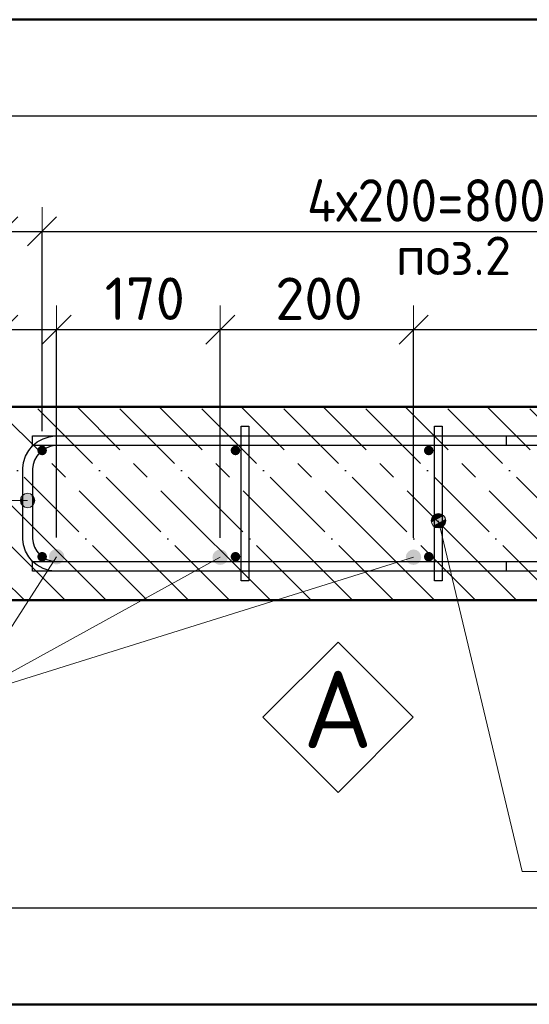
# Model space of a CAD drawing. Header units: millimetres. Extents: x -30645 to 44626, y 46540 to 77351.
# Tile 21 of 84: x -24187 to -23660, y 49881 to 50901. Entities that reach past the tile are written whole.
import ezdxf

# ---------------------------------------------------------------- set-up
doc = ezdxf.new("R2010")
doc.units = ezdxf.units.MM
doc.header["$PDMODE"] = 65
doc.linetypes.add('______11', pattern=[100, 80, -10, 0, -10])
doc.linetypes.add('______5', pattern=[220, 160, -20, 20, -20])
for name, color, linetype, lineweight in [('Standard', 7, 'Continuous', 25), ('Арм.стержн. Арматура края', 96, 'Continuous', 35), ('Арм.стержн. вертикальными 1', 22, 'Continuous', 35), ('Арм.стержн.горизонт. 1', 180, 'Continuous', 35), ('Размерная линия_ общее', 7, 'Continuous', 13)]:
    doc.layers.add(name, color=color, linetype=linetype, lineweight=lineweight)
doc.layers.add('Арм.стержн. вертикальными 2', color=7, linetype='Continuous', lineweight=35, true_color=0x006e00)
doc.layers.add('Арм.стержн.Стяжки', color=7, linetype='Continuous', lineweight=35, true_color=0x501e0f)
doc.styles.add('ISOCPEUR', font='ISOCPEUR')
doc.dimstyles.new('DIMSTYLE_3', dxfattribs={"dimtxt": 44, "dimasz": 50, "dimexe": 0, "dimexo": 0, "dimgap": 22, "dimtad": 2, "dimdec": 0, "dimrnd": 5, "dimzin": 12, "dimdsep": 46, "dimtxsty": 'ISOCPEUR', "dimblk1": 'ALL_ML_STRICH', "dimblk2": 'ALL_ML_STRICH', "dimsah": 1, "dimcen": 0, "dimclrd": 7, "dimclre": 256, "dimclrt": 7, "dimadec": 0, "dimazin": 0, "dimtfac": 1, "dimtdec": 0, "dimtix": 1, "dimtmove": 2, "dimatfit": 3, "dimfxl": 0, "dimtzin": 0, "dimlwd": 0, "dimlwe": -3, "dimarcsym": 0})
doc.dimstyles.new('DIMSTYLE_8', dxfattribs={"dimtxt": 44, "dimasz": 50, "dimexe": 0, "dimexo": 0, "dimgap": 22, "dimtad": 2, "dimdec": 0, "dimrnd": 5, "dimzin": 12, "dimdsep": 46, "dimtxsty": 'ISOCPEUR', "dimblk1": 'ALL_ML_STRICH', "dimblk2": 'ALL_ML_STRICH', "dimsah": 1, "dimcen": 0, "dimclrd": 7, "dimclre": 256, "dimclrt": 7, "dimadec": 0, "dimazin": 0, "dimtfac": 1, "dimtdec": 0, "dimtix": 1, "dimtmove": 2, "dimatfit": 3, "dimfxl": 0, "dimtvp": 1.2, "dimtzin": 0, "dimlwd": 0, "dimlwe": -3, "dimarcsym": 0})

# ---------------------------------------------------------------- blocks, each defined once
blk = doc.blocks.new('ALL_ML_STRICH')
at = {"color": 0, "linetype": 'ByBlock', "lineweight": -2}
for p, q in [((0, -0.5), (0, 0.5)), ((-0.3, -0.3), (0.3, 0.3)), ((-1, 0), (0.5, 0))]:
    blk.add_line(p, q, dxfattribs=at)
blk = doc.blocks.new('*D174')
at = {"layer": 'DEFPOINTS', "color": 7, "linetype": 'Continuous', "lineweight": 13, "transparency": 33554687}
for p in [(-24203.5, 50681.5), (-24203.5, 50499.7), (-24163.5, 50454.7)]:
    blk.add_point(p, dxfattribs=at)
at = {"layer": 'Размерная линия_ общее', "color": 253, "linetype": 'Continuous', "lineweight": -2, "true_color": 0xa0a0a0, "transparency": 33554687}
for p, q in [((-24203.5, 50519.7), (-24203.5, 50681.5)), ((-24163.5, 50474.7), (-24163.5, 50681.5))]:
    blk.add_line(p, q, dxfattribs=at)
at = {"layer": 'Размерная линия_ общее', "color": 7, "linetype": 'Continuous', "lineweight": -2, "transparency": 33554687}
blk.add_line((-24203.5, 50681.5), (-24163.5, 50681.5), dxfattribs=at)
at = {"layer": 'Размерная линия_ общее', "color": 7, "linetype": 'Continuous', "lineweight": 13, "transparency": 33554687, "xscale": 50, "yscale": 50, "zscale": 50, "rotation": 180}
blk.add_blockref('ALL_ML_STRICH', (-24203.5, 50681.5), dxfattribs=at)
at = {"layer": 'Размерная линия_ общее', "color": 7, "linetype": 'Continuous', "lineweight": 13, "transparency": 33554687, "xscale": 50, "yscale": 50, "zscale": 50}
blk.add_blockref('ALL_ML_STRICH', (-24163.5, 50681.5), dxfattribs=at)
at = {"layer": 'Размерная линия_ общее', "color": 7, "linetype": 'Continuous', "lineweight": 13, "transparency": 33554687, "insert": (-24245.5, 50713.2), "char_height": 44, "width": 88, "attachment_point": 5, "style": 'ISOCPEUR'}
blk.add_mtext('\\A1;{40}', dxfattribs=at)
blk = doc.blocks.new('*D175')
at = {"layer": 'DEFPOINTS', "color": 7, "linetype": 'Continuous', "lineweight": 13, "transparency": 33554687}
for p in [(-24163.5, 50681.5), (-24163.5, 50454.7), (-23363.5, 50454.7)]:
    blk.add_point(p, dxfattribs=at)
at = {"layer": 'Размерная линия_ общее', "color": 253, "linetype": 'Continuous', "lineweight": -2, "true_color": 0xa0a0a0, "transparency": 33554687}
for p, q in [((-24163.5, 50474.7), (-24163.5, 50681.5)), ((-23363.5, 50474.7), (-23363.5, 50681.5))]:
    blk.add_line(p, q, dxfattribs=at)
at = {"layer": 'Размерная линия_ общее', "color": 7, "linetype": 'Continuous', "lineweight": -2, "transparency": 33554687}
blk.add_line((-24163.5, 50681.5), (-23363.5, 50681.5), dxfattribs=at)
at = {"layer": 'Размерная линия_ общее', "color": 7, "linetype": 'Continuous', "lineweight": 13, "transparency": 33554687, "xscale": 50, "yscale": 50, "zscale": 50, "rotation": 180}
blk.add_blockref('ALL_ML_STRICH', (-24163.5, 50681.5), dxfattribs=at)
at = {"layer": 'Размерная линия_ общее', "color": 7, "linetype": 'Continuous', "lineweight": 13, "transparency": 33554687, "xscale": 50, "yscale": 50, "zscale": 50}
blk.add_blockref('ALL_ML_STRICH', (-23363.5, 50681.5), dxfattribs=at)
at = {"layer": 'Размерная линия_ общее', "color": 7, "linetype": 'Continuous', "lineweight": 13, "transparency": 33554687, "insert": (-23889.5, 50735.5), "char_height": 44, "width": 2.2, "attachment_point": 1, "line_spacing_factor": 0.60241, "style": 'ISOCPEUR'}
blk.add_mtext('\\W0.91;4х200=800', dxfattribs=at)
blk = doc.blocks.new('*D179')
at = {"layer": 'DEFPOINTS', "color": 7, "linetype": 'Continuous', "lineweight": 13, "transparency": 33554687}
for p in [(-24203.5, 50579.8), (-24203.5, 50499.7), (-24148.5, 50344.7)]:
    blk.add_point(p, dxfattribs=at)
at = {"layer": 'Размерная линия_ общее', "color": 253, "linetype": 'Continuous', "lineweight": -2, "true_color": 0xa0a0a0, "transparency": 33554687}
for p, q in [((-24203.5, 50519.7), (-24203.5, 50579.8)), ((-24148.5, 50364.7), (-24148.5, 50579.8))]:
    blk.add_line(p, q, dxfattribs=at)
at = {"layer": 'Размерная линия_ общее', "color": 7, "linetype": 'Continuous', "lineweight": -2, "transparency": 33554687}
blk.add_line((-24203.5, 50579.8), (-24148.5, 50579.8), dxfattribs=at)
at = {"layer": 'Размерная линия_ общее', "color": 7, "linetype": 'Continuous', "lineweight": 13, "transparency": 33554687, "xscale": 50, "yscale": 50, "zscale": 50, "rotation": 180}
blk.add_blockref('ALL_ML_STRICH', (-24203.5, 50579.8), dxfattribs=at)
at = {"layer": 'Размерная линия_ общее', "color": 7, "linetype": 'Continuous', "lineweight": 13, "transparency": 33554687, "xscale": 50, "yscale": 50, "zscale": 50}
blk.add_blockref('ALL_ML_STRICH', (-24148.5, 50579.8), dxfattribs=at)
at = {"layer": 'Размерная линия_ общее', "color": 7, "linetype": 'Continuous', "lineweight": 13, "transparency": 33554687, "insert": (-24247, 50612), "char_height": 44, "width": 88, "attachment_point": 5, "style": 'ISOCPEUR'}
blk.add_mtext('\\A1;{55}', dxfattribs=at)
blk = doc.blocks.new('*D180')
at = {"layer": 'DEFPOINTS', "color": 7, "linetype": 'Continuous', "lineweight": 13, "transparency": 33554687}
for p in [(-24148.5, 50579.8), (-24148.5, 50344.7), (-23979.3, 50344.2)]:
    blk.add_point(p, dxfattribs=at)
at = {"layer": 'Размерная линия_ общее', "color": 253, "linetype": 'Continuous', "lineweight": -2, "true_color": 0xa0a0a0, "transparency": 33554687}
for p, q in [((-24148.5, 50364.7), (-24148.5, 50579.8)), ((-23979.3, 50364.2), (-23979.3, 50579.8))]:
    blk.add_line(p, q, dxfattribs=at)
at = {"layer": 'Размерная линия_ общее', "color": 7, "linetype": 'Continuous', "lineweight": -2, "transparency": 33554687}
blk.add_line((-24148.5, 50579.8), (-23979.3, 50579.8), dxfattribs=at)
at = {"layer": 'Размерная линия_ общее', "color": 7, "linetype": 'Continuous', "lineweight": 13, "transparency": 33554687, "xscale": 50, "yscale": 50, "zscale": 50, "rotation": 180}
blk.add_blockref('ALL_ML_STRICH', (-24148.5, 50579.8), dxfattribs=at)
at = {"layer": 'Размерная линия_ общее', "color": 7, "linetype": 'Continuous', "lineweight": 13, "transparency": 33554687, "xscale": 50, "yscale": 50, "zscale": 50}
blk.add_blockref('ALL_ML_STRICH', (-23979.3, 50579.8), dxfattribs=at)
at = {"layer": 'Размерная линия_ общее', "color": 7, "linetype": 'Continuous', "lineweight": 13, "transparency": 33554687, "insert": (-24057.3, 50611.8), "char_height": 44, "width": 132, "attachment_point": 5, "style": 'ISOCPEUR'}
blk.add_mtext('\\A1;{170}', dxfattribs=at)
blk = doc.blocks.new('*D181')
at = {"layer": 'DEFPOINTS', "color": 7, "linetype": 'Continuous', "lineweight": 13, "transparency": 33554687}
for p in [(-23979.3, 50579.8), (-23979.3, 50344.2), (-23779.3, 50344.2)]:
    blk.add_point(p, dxfattribs=at)
at = {"layer": 'Размерная линия_ общее', "color": 253, "linetype": 'Continuous', "lineweight": -2, "true_color": 0xa0a0a0, "transparency": 33554687}
for p, q in [((-23979.3, 50364.2), (-23979.3, 50579.8)), ((-23779.3, 50364.2), (-23779.3, 50579.8))]:
    blk.add_line(p, q, dxfattribs=at)
at = {"layer": 'Размерная линия_ общее', "color": 7, "linetype": 'Continuous', "lineweight": -2, "transparency": 33554687}
blk.add_line((-23979.3, 50579.8), (-23779.3, 50579.8), dxfattribs=at)
at = {"layer": 'Размерная линия_ общее', "color": 7, "linetype": 'Continuous', "lineweight": 13, "transparency": 33554687, "xscale": 50, "yscale": 50, "zscale": 50, "rotation": 180}
blk.add_blockref('ALL_ML_STRICH', (-23979.3, 50579.8), dxfattribs=at)
at = {"layer": 'Размерная линия_ общее', "color": 7, "linetype": 'Continuous', "lineweight": 13, "transparency": 33554687, "xscale": 50, "yscale": 50, "zscale": 50}
blk.add_blockref('ALL_ML_STRICH', (-23779.3, 50579.8), dxfattribs=at)
at = {"layer": 'Размерная линия_ общее', "color": 7, "linetype": 'Continuous', "lineweight": 13, "transparency": 33554687, "insert": (-23877.1, 50611.8), "char_height": 44, "width": 132, "attachment_point": 5, "style": 'ISOCPEUR'}
blk.add_mtext('\\A1;{200}', dxfattribs=at)
blk = doc.blocks.new('*D182')
at = {"layer": 'DEFPOINTS', "color": 7, "linetype": 'Continuous', "lineweight": 13, "transparency": 33554687}
for p in [(-23779.3, 50579.8), (-23779.3, 50344.2), (-22827.8, 50344.2)]:
    blk.add_point(p, dxfattribs=at)
at = {"layer": 'Размерная линия_ общее', "color": 253, "linetype": 'Continuous', "lineweight": -2, "true_color": 0xa0a0a0, "transparency": 33554687}
for p, q in [((-23779.3, 50364.2), (-23779.3, 50579.8)), ((-22827.8, 50364.2), (-22827.8, 50579.8))]:
    blk.add_line(p, q, dxfattribs=at)
at = {"layer": 'Размерная линия_ общее', "color": 7, "linetype": 'Continuous', "lineweight": -2, "transparency": 33554687}
blk.add_line((-23779.3, 50579.8), (-22827.8, 50579.8), dxfattribs=at)
at = {"layer": 'Размерная линия_ общее', "color": 7, "linetype": 'Continuous', "lineweight": 13, "transparency": 33554687, "xscale": 50, "yscale": 50, "zscale": 50, "rotation": 180}
blk.add_blockref('ALL_ML_STRICH', (-23779.3, 50579.8), dxfattribs=at)
at = {"layer": 'Размерная линия_ общее', "color": 7, "linetype": 'Continuous', "lineweight": 13, "transparency": 33554687, "xscale": 50, "yscale": 50, "zscale": 50}
blk.add_blockref('ALL_ML_STRICH', (-22827.8, 50579.8), dxfattribs=at)
at = {"layer": 'Размерная линия_ общее', "color": 7, "linetype": 'Continuous', "lineweight": 13, "transparency": 33554687, "insert": (-23301.3, 50611.8), "char_height": 44, "width": 132, "attachment_point": 5, "style": 'ISOCPEUR'}
blk.add_mtext('\\A1;{950}', dxfattribs=at)
blk = doc.blocks.new('СЛОЖНЫЙ_ОБЪЕКТ_0')
at = {"layer": 'Standard', "color": 7, "linetype": 'Continuous', "lineweight": 13, "transparency": 33554687}
blk.add_lwpolyline([(-23857.3, 50256.3), (-23779.6, 50178.5), (-23857.3, 50100.7), (-23935.1, 50178.5), (-23857.3, 50256.3)], close=True, dxfattribs=at)
at = {"layer": 'Standard', "color": 7, "linetype": 'Continuous', "lineweight": 13, "transparency": 33554687, "insert": (-23893.6, 50186.6), "char_height": 80, "width": 104.727, "attachment_point": 4, "style": 'ISOCPEUR'}
blk.add_mtext('\\A1;{\\fISOCPEUR|i0|b0;\\H80.000000;\\W1.000000;\\C7;А}\\P', dxfattribs=at)

msp = doc.modelspace()

# ---------------------------------------------------------------- hatches: boundary and pattern name
at = {"layer": 'Арм.стержн. Арматура края', "linetype": 'Continuous', "lineweight": 13, "transparency": 33554687}
for points in [[(-24185, 50399.2), (-24185, 50406.7), (-24186, 50402.9)], [(-24185, 50406.7), (-24182.3, 50396.5), (-24182.3, 50409.4)], [(-24185, 50406.7), (-24185, 50399.2), (-24182.3, 50396.5)], [(-24182.3, 50409.4), (-24178.5, 50395.4), (-24178.5, 50410.4)], [(-24182.3, 50409.4), (-24182.3, 50396.5), (-24178.5, 50395.4)], [(-24178.5, 50410.4), (-24178.5, 50395.4), (-24174.8, 50396.5)], [(-24178.5, 50410.4), (-24174.8, 50396.5), (-24174.8, 50409.4)], [(-24174.8, 50409.4), (-24174.8, 50396.5), (-24172.1, 50399.2)], [(-24174.8, 50409.4), (-24172.1, 50399.2), (-24172.1, 50406.7)], [(-24172.1, 50406.7), (-24172.1, 50399.2), (-24171, 50402.9)]]:
    msp.add_hatch(color=7, dxfattribs=at).paths.add_polyline_path(points)
at = {"layer": 'Арм.стержн. вертикальными 1', "linetype": 'Continuous', "lineweight": 50, "transparency": 33554687}
for points in [[(-24163.5, 50449.7), (-24161.6, 50450.1), (-24160, 50451.2), (-24158.9, 50452.8), (-24158.5, 50454.7), (-24158.9, 50456.6), (-24160, 50458.2), (-24161.6, 50459.3), (-24163.5, 50459.7), (-24165.4, 50459.3), (-24167, 50458.2), (-24168.1, 50456.6), (-24168.5, 50454.7), (-24168.1, 50452.8), (-24167, 50451.2), (-24165.4, 50450.1)], [(-23963.5, 50449.7), (-23961.6, 50450.1), (-23960, 50451.2), (-23958.9, 50452.8), (-23958.5, 50454.7), (-23958.9, 50456.6), (-23960, 50458.2), (-23961.6, 50459.3), (-23963.5, 50459.7), (-23965.4, 50459.3), (-23967, 50458.2), (-23968.1, 50456.6), (-23968.5, 50454.7), (-23968.1, 50452.8), (-23967, 50451.2), (-23965.4, 50450.1)], [(-23763.5, 50449.7), (-23761.6, 50450.1), (-23760, 50451.2), (-23758.9, 50452.8), (-23758.5, 50454.7), (-23758.9, 50456.6), (-23760, 50458.2), (-23761.6, 50459.3), (-23763.5, 50459.7), (-23765.4, 50459.3), (-23767, 50458.2), (-23768.1, 50456.6), (-23768.5, 50454.7), (-23768.1, 50452.8), (-23767, 50451.2), (-23765.4, 50450.1)], [(-24163.5, 50339.7), (-24161.6, 50340.1), (-24160, 50341.1), (-24158.9, 50342.8), (-24158.5, 50344.7), (-24158.9, 50346.6), (-24160, 50348.2), (-24161.6, 50349.3), (-24163.5, 50349.7), (-24165.4, 50349.3), (-24167, 50348.2), (-24168.1, 50346.6), (-24168.5, 50344.7), (-24168.1, 50342.8), (-24167, 50341.1), (-24165.4, 50340.1)], [(-23963.5, 50339.7), (-23961.6, 50340.1), (-23960, 50341.1), (-23958.9, 50342.8), (-23958.5, 50344.7), (-23958.9, 50346.6), (-23960, 50348.2), (-23961.6, 50349.3), (-23963.5, 50349.7), (-23965.4, 50349.3), (-23967, 50348.2), (-23968.1, 50346.6), (-23968.5, 50344.7), (-23968.1, 50342.8), (-23967, 50341.1), (-23965.4, 50340.1)], [(-23763.5, 50339.7), (-23761.6, 50340.1), (-23760, 50341.1), (-23758.9, 50342.8), (-23758.5, 50344.7), (-23758.9, 50346.6), (-23760, 50348.2), (-23761.6, 50349.3), (-23763.5, 50349.7), (-23765.4, 50349.3), (-23767, 50348.2), (-23768.1, 50346.6), (-23768.5, 50344.7), (-23768.1, 50342.8), (-23767, 50341.1), (-23765.4, 50340.1)]]:
    msp.add_hatch(color=4, dxfattribs=at).paths.add_polyline_path(points)
at = {"layer": 'Арм.стержн. вертикальными 2', "linetype": 'Continuous', "lineweight": 50, "transparency": 33554687}
for points in [[(-24148.5, 50336.7), (-24145.5, 50337.3), (-24142.9, 50339), (-24141.1, 50341.6), (-24140.5, 50344.7), (-24141.1, 50347.7), (-24142.9, 50350.3), (-24145.5, 50352.1), (-24148.5, 50352.7), (-24151.6, 50352.1), (-24154.2, 50350.3), (-24155.9, 50347.7), (-24156.5, 50344.7), (-24155.9, 50341.6), (-24154.2, 50339), (-24151.6, 50337.3)], [(-23979.3, 50336.2), (-23976.2, 50336.8), (-23973.6, 50338.5), (-23971.9, 50341.1), (-23971.3, 50344.2), (-23971.9, 50347.2), (-23973.6, 50349.8), (-23976.2, 50351.6), (-23979.3, 50352.2), (-23982.3, 50351.6), (-23984.9, 50349.8), (-23986.7, 50347.2), (-23987.3, 50344.2), (-23986.7, 50341.1), (-23984.9, 50338.5), (-23982.3, 50336.8)], [(-23779.3, 50336.2), (-23776.2, 50336.8), (-23773.6, 50338.5), (-23771.9, 50341.1), (-23771.3, 50344.2), (-23771.9, 50347.2), (-23773.6, 50349.8), (-23776.2, 50351.6), (-23779.3, 50352.2), (-23782.3, 50351.6), (-23784.9, 50349.8), (-23786.7, 50347.2), (-23787.3, 50344.2), (-23786.7, 50341.1), (-23784.9, 50338.5), (-23782.3, 50336.8)]]:
    msp.add_hatch(color=7, dxfattribs=at).paths.add_polyline_path(points)
at = {"layer": 'Арм.стержн.Стяжки', "linetype": 'Continuous', "lineweight": 13, "transparency": 33554687}
for points in [[(-23760.8, 50380.2), (-23746.2, 50383.7), (-23748.1, 50387.1)], [(-23760.8, 50380.2), (-23748.1, 50387.1), (-23760.7, 50384.1)], [(-23760.7, 50384.1), (-23748.1, 50387.1), (-23751.4, 50389.1)], [(-23760.7, 50384.1), (-23751.4, 50389.1), (-23758.7, 50387.4)], [(-23758.7, 50387.4), (-23751.4, 50389.1), (-23755.3, 50389.3)], [(-23758.9, 50376.8), (-23746.2, 50383.7), (-23760.8, 50380.2)], [(-23758.9, 50376.8), (-23746.4, 50379.8), (-23746.2, 50383.7)], [(-23755.7, 50374.8), (-23746.4, 50379.8), (-23758.9, 50376.8)], [(-23755.7, 50374.8), (-23748.4, 50376.6), (-23746.4, 50379.8)], [(-23748.4, 50376.6), (-23755.7, 50374.8), (-23751.8, 50374.7)]]:
    msp.add_hatch(color=7, dxfattribs=at).paths.add_polyline_path(points)

# ---------------------------------------------------------------- linework, layer by layer
at = {"color": 52, "linetype": 'Continuous', "lineweight": -3, "transparency": 33554687}
for p, q in [((-22147.6, 50800.6), (-24503.4, 50800.6)), ((-22147.6, 50800.6), (-24503.4, 50800.6)), ((-24503.4, 49981.4), (-22147.6, 49981.4)), ((-24503.4, 49981.4), (-22147.6, 49981.4))]:
    msp.add_line(p, q, dxfattribs=at)
at = {"layer": 'Standard', "color": 7, "linetype": 'Continuous', "lineweight": 50, "transparency": 33554687}
for p, q in [((-22403.5, 50499.7), (-24203.5, 50499.7)), ((-24203.5, 50299.7), (-22403.5, 50299.7))]:
    msp.add_line(p, q, dxfattribs=at)
at = {"layer": 'Standard', "color": 253, "linetype": '______11', "lineweight": -3, "true_color": 0xababab, "transparency": 33554687}
for p, q in [((-23969.8, 50299.7), (-24169.8, 50499.7)), ((-23885, 50299.7), (-24085, 50499.7)), ((-23800.1, 50299.7), (-24000.1, 50499.7)), ((-23715.3, 50299.7), (-23915.3, 50499.7)), ((-23630.4, 50299.7), (-23830.4, 50499.7)), ((-23545.5, 50299.7), (-23745.5, 50499.7)), ((-23460.7, 50299.7), (-23660.7, 50499.7)), ((-24054.7, 50299.7), (-24203.5, 50448.5)), ((-24139.5, 50299.7), (-24203.5, 50363.7))]:
    msp.add_line(p, q, dxfattribs=at)
at = {"layer": 'Standard', "color": 253, "linetype": '______5', "lineweight": -3, "true_color": 0xababab, "transparency": 33554687}
for p, q in [((-23927.4, 50299.7), (-24127.4, 50499.7)), ((-23842.5, 50299.7), (-24042.5, 50499.7)), ((-23757.7, 50299.7), (-23957.7, 50499.7)), ((-23672.8, 50299.7), (-23872.8, 50499.7)), ((-23588, 50299.7), (-23788, 50499.7)), ((-23503.1, 50299.7), (-23703.1, 50499.7)), ((-24012.2, 50299.7), (-24203.5, 50491)), ((-24097.1, 50299.7), (-24203.5, 50406.1)), ((-24181.9, 50299.7), (-24203.5, 50321.3))]:
    msp.add_line(p, q, dxfattribs=at)
at = {"layer": 'Standard', "color": 7, "linetype": 'Continuous', "lineweight": 50, "transparency": 33554687}
msp.add_lwpolyline([(-24603.4, 50900.6), (-24603.4, 49881.4), (-22047.6, 49881.4), (-22047.6, 50900.6), (-24603.4, 50900.6)], dxfattribs=at)
at = {"layer": 'Арм.стержн. Арматура края', "color": 7, "linetype": 'Continuous', "lineweight": 13, "transparency": 33554687}
for p, q in [((-24178.5, 50410.4), (-24178.5, 50410.4)), ((-24261.9, 50402.9), (-24178.5, 50402.9)), ((-24186, 50402.9), (-24186, 50402.9)), ((-24171, 50402.9), (-24171, 50402.9)), ((-24178.5, 50395.4), (-24178.5, 50395.4))]:
    msp.add_line(p, q, dxfattribs=at)
at = {"layer": 'Арм.стержн. Арматура края', "color": 4, "linetype": 'Continuous', "lineweight": 25, "transparency": 33554687}
msp.add_lwpolyline([(-23683.5, 50329.7), (-24150.2, 50329.7), (-24156.3, 50330.5), (-24162.6, 50332.6), (-24168.5, 50335.9), (-24173.3, 50339.9), (-24177.3, 50344.7), (-24180.6, 50350.6), (-24182.7, 50356.9), (-24183.5, 50363), (-24183.5, 50436.3), (-24182.7, 50442.4), (-24180.6, 50448.8), (-24177.3, 50454.6), (-24173.3, 50459.4), (-24168.5, 50463.5), (-24162.6, 50466.7), (-24156.3, 50468.8), (-24150.2, 50469.7), (-23683.5, 50469.7), (-23683.5, 50459.7), (-24149.5, 50459.7), (-24154, 50459.1), (-24158.6, 50457.5), (-24162.8, 50455.2), (-24166.2, 50452.3), (-24169, 50448.9), (-24171.4, 50444.7), (-24172.9, 50440.2), (-24173.5, 50435.6), (-24173.5, 50363.7), (-24172.9, 50359.2), (-24171.4, 50354.6), (-24169, 50350.4), (-24166.2, 50347), (-24162.8, 50344.2), (-24158.6, 50341.8), (-24154, 50340.3), (-24149.5, 50339.7), (-23683.5, 50339.7), (-23683.5, 50329.7)], dxfattribs=at)
msp.add_lwpolyline([(-23683.5, 50329.7), (-24150.2, 50329.7), (-24156.3, 50330.5), (-24162.6, 50332.6), (-24168.5, 50335.9), (-24173.3, 50339.9), (-24177.3, 50344.7), (-24180.6, 50350.6), (-24182.7, 50356.9), (-24183.5, 50363), (-24183.5, 50436.3), (-24182.7, 50442.4), (-24180.6, 50448.8), (-24177.3, 50454.6), (-24173.3, 50459.4), (-24168.5, 50463.5), (-24162.6, 50466.7), (-24156.3, 50468.8), (-24150.2, 50469.7), (-23683.5, 50469.7), (-23683.5, 50459.7), (-24149.5, 50459.7), (-24154, 50459.1), (-24158.6, 50457.5), (-24162.8, 50455.2), (-24166.2, 50452.3), (-24169, 50448.9), (-24171.4, 50444.7), (-24172.9, 50440.2), (-24173.5, 50435.6), (-24173.5, 50363.7), (-24172.9, 50359.2), (-24171.4, 50354.6), (-24169, 50350.4), (-24166.2, 50347), (-24162.8, 50344.2), (-24158.6, 50341.8), (-24154, 50340.3), (-24149.5, 50339.7), (-23683.5, 50339.7), (-23683.5, 50329.7)], dxfattribs=at)
msp.add_lwpolyline([(-23683.5, 50329.7), (-24150.2, 50329.7), (-24156.3, 50330.5), (-24162.6, 50332.6), (-24168.5, 50335.9), (-24173.3, 50339.9), (-24177.3, 50344.7), (-24180.6, 50350.6), (-24182.7, 50356.9), (-24183.5, 50363), (-24183.5, 50436.3), (-24182.7, 50442.4), (-24180.6, 50448.8), (-24177.3, 50454.6), (-24173.3, 50459.4), (-24168.5, 50463.5), (-24162.6, 50466.7), (-24156.3, 50468.8), (-24150.2, 50469.7), (-23683.5, 50469.7), (-23683.5, 50459.7), (-24149.5, 50459.7), (-24154, 50459.1), (-24158.6, 50457.5), (-24162.8, 50455.2), (-24166.2, 50452.3), (-24169, 50448.9), (-24171.4, 50444.7), (-24172.9, 50440.2), (-24173.5, 50435.6), (-24173.5, 50363.7), (-24172.9, 50359.2), (-24171.4, 50354.6), (-24169, 50350.4), (-24166.2, 50347), (-24162.8, 50344.2), (-24158.6, 50341.8), (-24154, 50340.3), (-24149.5, 50339.7), (-23683.5, 50339.7), (-23683.5, 50329.7)], dxfattribs=at)
msp.add_lwpolyline([(-23683.5, 50329.7), (-24150.2, 50329.7), (-24156.3, 50330.5), (-24162.6, 50332.6), (-24168.5, 50335.9), (-24173.3, 50339.9), (-24177.3, 50344.7), (-24180.6, 50350.6), (-24182.7, 50356.9), (-24183.5, 50363), (-24183.5, 50436.3), (-24182.7, 50442.4), (-24180.6, 50448.8), (-24177.3, 50454.6), (-24173.3, 50459.4), (-24168.5, 50463.5), (-24162.6, 50466.7), (-24156.3, 50468.8), (-24150.2, 50469.7), (-23683.5, 50469.7), (-23683.5, 50459.7), (-24149.5, 50459.7), (-24154, 50459.1), (-24158.6, 50457.5), (-24162.8, 50455.2), (-24166.2, 50452.3), (-24169, 50448.9), (-24171.4, 50444.7), (-24172.9, 50440.2), (-24173.5, 50435.6), (-24173.5, 50363.7), (-24172.9, 50359.2), (-24171.4, 50354.6), (-24169, 50350.4), (-24166.2, 50347), (-24162.8, 50344.2), (-24158.6, 50341.8), (-24154, 50340.3), (-24149.5, 50339.7), (-23683.5, 50339.7), (-23683.5, 50329.7)], dxfattribs=at)
msp.add_lwpolyline([(-23683.5, 50329.7), (-24150.2, 50329.7), (-24156.3, 50330.5), (-24162.6, 50332.6), (-24168.5, 50335.9), (-24173.3, 50339.9), (-24177.3, 50344.7), (-24180.6, 50350.6), (-24182.7, 50356.9), (-24183.5, 50363), (-24183.5, 50436.3), (-24182.7, 50442.4), (-24180.6, 50448.8), (-24177.3, 50454.6), (-24173.3, 50459.4), (-24168.5, 50463.5), (-24162.6, 50466.7), (-24156.3, 50468.8), (-24150.2, 50469.7), (-23683.5, 50469.7), (-23683.5, 50459.7), (-24149.5, 50459.7), (-24154, 50459.1), (-24158.6, 50457.5), (-24162.8, 50455.2), (-24166.2, 50452.3), (-24169, 50448.9), (-24171.4, 50444.7), (-24172.9, 50440.2), (-24173.5, 50435.6), (-24173.5, 50363.7), (-24172.9, 50359.2), (-24171.4, 50354.6), (-24169, 50350.4), (-24166.2, 50347), (-24162.8, 50344.2), (-24158.6, 50341.8), (-24154, 50340.3), (-24149.5, 50339.7), (-23683.5, 50339.7), (-23683.5, 50329.7)], dxfattribs=at)
at = {"layer": 'Арм.стержн. Арматура края', "color": 7, "linetype": 'Continuous', "lineweight": 13, "transparency": 33554687}
msp.add_circle((-24178.5, 50402.9), 7.5, dxfattribs=at)
at = {"layer": 'Арм.стержн. вертикальными 2', "color": 7, "linetype": 'Continuous', "lineweight": 13, "transparency": 33554687}
for q in [(-24148.5, 50344.7), (-23979.3, 50344.2), (-23779.3, 50344.2)]:
    msp.add_line((-24241.9, 50199.6), q, dxfattribs=at)
at = {"layer": 'Арм.стержн.горизонт. 1', "color": 4, "linetype": 'Continuous', "lineweight": 25, "transparency": 33554687}
for points in [[(-24173.5, 50469.7), (-22433.5, 50469.7), (-22433.5, 50459.7), (-24173.5, 50459.7), (-24173.5, 50469.7)], [(-24173.5, 50469.7), (-22433.5, 50469.7), (-22433.5, 50459.7), (-24173.5, 50459.7), (-24173.5, 50469.7)], [(-24173.5, 50469.7), (-22433.5, 50469.7), (-22433.5, 50459.7), (-24173.5, 50459.7), (-24173.5, 50469.7)], [(-24173.5, 50469.7), (-22433.5, 50469.7), (-22433.5, 50459.7), (-24173.5, 50459.7), (-24173.5, 50469.7)], [(-24173.5, 50469.7), (-22433.5, 50469.7), (-22433.5, 50459.7), (-24173.5, 50459.7), (-24173.5, 50469.7)], [(-24173.5, 50339.7), (-22433.5, 50339.7), (-22433.5, 50329.7), (-24173.5, 50329.7), (-24173.5, 50339.7)], [(-24173.5, 50339.7), (-22433.5, 50339.7), (-22433.5, 50329.7), (-24173.5, 50329.7), (-24173.5, 50339.7)], [(-24173.5, 50339.7), (-22433.5, 50339.7), (-22433.5, 50329.7), (-24173.5, 50329.7), (-24173.5, 50339.7)], [(-24173.5, 50339.7), (-22433.5, 50339.7), (-22433.5, 50329.7), (-24173.5, 50329.7), (-24173.5, 50339.7)], [(-24173.5, 50339.7), (-22433.5, 50339.7), (-22433.5, 50329.7), (-24173.5, 50329.7), (-24173.5, 50339.7)]]:
    msp.add_lwpolyline(points, dxfattribs=at)
at = {"layer": 'Арм.стержн.Стяжки', "color": 7, "linetype": 'Continuous', "lineweight": 13, "transparency": 33554687}
for p, q in [((-23755.3, 50389.3), (-23755.3, 50389.3)), ((-23760.8, 50380.2), (-23760.8, 50380.2)), ((-23667, 50019), (-23753.5, 50382)), ((-23746.2, 50383.7), (-23746.2, 50383.7)), ((-23751.8, 50374.7), (-23751.8, 50374.7)), ((-23667, 50019), (-23303, 50019))]:
    msp.add_line(p, q, dxfattribs=at)
at = {"layer": 'Арм.стержн.Стяжки', "color": 40, "linetype": 'Continuous', "lineweight": 25, "transparency": 33554687}
for points in [[(-23957.5, 50319.7), (-23957.5, 50479.7), (-23949.5, 50479.7), (-23949.5, 50319.7), (-23957.5, 50319.7)], [(-23957.5, 50319.7), (-23957.5, 50479.7), (-23949.5, 50479.7), (-23949.5, 50319.7), (-23957.5, 50319.7)], [(-23957.5, 50319.7), (-23957.5, 50479.7), (-23949.5, 50479.7), (-23949.5, 50319.7), (-23957.5, 50319.7)], [(-23757.5, 50319.7), (-23757.5, 50479.7), (-23749.5, 50479.7), (-23749.5, 50319.7), (-23757.5, 50319.7)], [(-23757.5, 50319.7), (-23757.5, 50479.7), (-23749.5, 50479.7), (-23749.5, 50319.7), (-23757.5, 50319.7)]]:
    msp.add_lwpolyline(points, dxfattribs=at)
at = {"layer": 'Арм.стержн.Стяжки', "color": 7, "linetype": 'Continuous', "lineweight": 13, "transparency": 33554687}
msp.add_circle((-23753.5, 50382), 7.5, dxfattribs=at)

# ---------------------------------------------------------------- block references
at = {"layer": 'Standard', "color": 7, "linetype": 'Continuous', "lineweight": 13, "transparency": 33554687}
msp.add_blockref('СЛОЖНЫЙ_ОБЪЕКТ_0', (0, 0), dxfattribs=at)

# ---------------------------------------------------------------- texts
at = {"layer": 'Standard', "color": 7, "linetype": 'Continuous', "lineweight": 13, "transparency": 33554687, "insert": (-23797.7, 50636.2), "char_height": 40, "width": 140.769, "attachment_point": 7, "style": 'ISOCPEUR'}
msp.add_mtext('\\A1;{\\fISOCPEUR|i0|b0;\\H40.000000;\\W1.000000;\\C7;поз.2}\\P', dxfattribs=at)

# ---------------------------------------------------------------- dimensions: what is measured, and where the dimension line sits
at = {"layer": 'Размерная линия_ общее', "color": 7, "linetype": 'Continuous', "lineweight": 13, "transparency": 33554687}
for base, p1, p2, dimstyle, picture, middle in [((-24163.5, 50681.5), (-24203.5, 50519.7), (-24163.5, 50474.7), 'DIMSTYLE_8', '*D174', (-24245.5, 50713.2)), ((-24148.5, 50579.8), (-24203.5, 50519.7), (-24148.5, 50364.7), 'DIMSTYLE_8', '*D179', (-24247, 50612)), ((-23979.3, 50579.8), (-24148.5, 50364.7), (-23979.3, 50364.2), 'DIMSTYLE_3', '*D180', (-24057.3, 50611.8)), ((-23779.3, 50579.8), (-23979.3, 50364.2), (-23779.3, 50364.2), 'DIMSTYLE_3', '*D181', (-23877.1, 50611.8)), ((-22827.7664, 50579.8123), (-23779.2624, 50364.172), (-22827.7664, 50364.172), 'DIMSTYLE_3', '*D182', (-23301.3144, 50611.8123))]:
    dim = msp.add_linear_dim(base=base, p1=p1, p2=p2, dimstyle=dimstyle, override={"dimpost": '<>', "dimclrd": 7, "dimclre": 253, "dimclrt": 7, "dimlwd": 0, "dimlwe": 65533}, dxfattribs=at)
    dim.commit()
    dim.dimension.update_dxf_attribs({"geometry": picture, "text_midpoint": middle, "dimtype": 160})
dim = msp.add_linear_dim(base=(-23363.5, 50681.5), p1=(-24163.5, 50474.7), p2=(-23363.5, 50474.7), text='\\W0.91;4х200=800', dimstyle='DIMSTYLE_3', override={"dimpost": '<>', "dimclrd": 7, "dimclre": 253, "dimclrt": 7, "dimlwd": 0, "dimlwe": 65533}, dxfattribs=at)
dim.commit()
dim.dimension.update_dxf_attribs({"geometry": '*D175', "text_midpoint": (-23763.5, 50703.5), "dimtype": 160})

doc.saveas('drawing.dxf')
